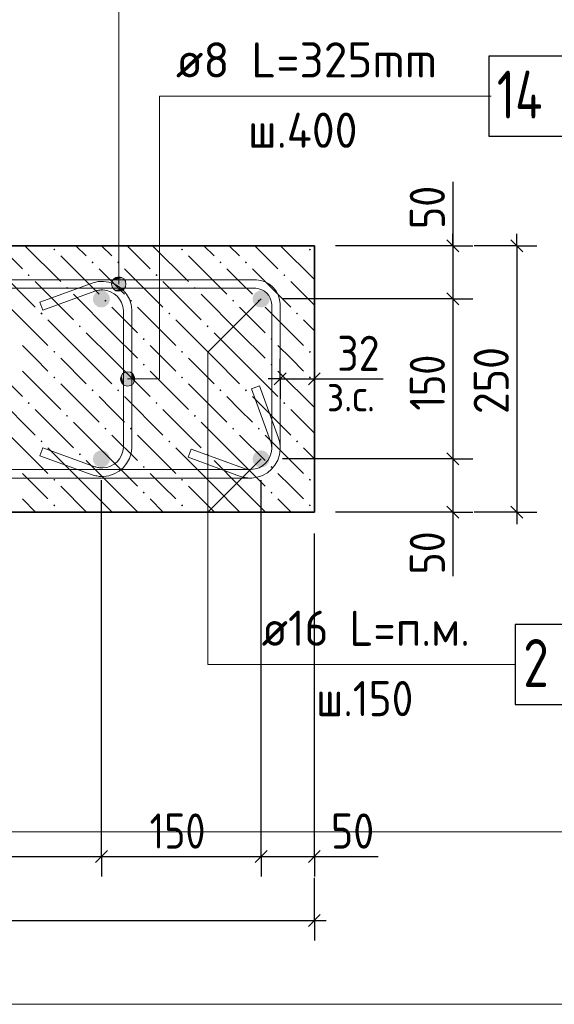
# Model space of a CAD drawing. Header units: millimetres. Extents: x 0 to 42000, y 0 to 29700.
# Tile 4 of 18: x 8460 to 11807, y 6000 to 12158. Entities that reach past the tile are written whole.
import ezdxf

# ---------------------------------------------------------------- set-up
doc = ezdxf.new("R2010")
doc.units = ezdxf.units.MM
for name, color, linetype, lineweight in [('Standard', 7, 'Continuous', 25), ('ЖБ Стена верхний уровень', 7, 'Continuous', 35), ('Позиционная метка линия выноска', 7, 'Continuous', 13), ('Стена фоновая арматура Х1', 7, 'Continuous', 35), ('Стена фоновая затяжка С-обр.', 52, 'Continuous', 25)]:
    doc.layers.add(name, color=color, linetype=linetype, lineweight=lineweight)
doc.layers.add('Размерная выноска', color=7, linetype='Continuous')
doc.layers.add('Стена Хомут', color=7, linetype='Continuous', lineweight=25, true_color=0x6e3c1e)
doc.styles.add('ISOCPEUR', font='txt')

msp = doc.modelspace()

# ---------------------------------------------------------------- hatches: boundary and pattern name
at = {"layer": 'ЖБ Стена верхний уровень', "linetype": 'Continuous', "lineweight": 18, "transparency": 33554687}
for points in [[(8670.3, 10720.3), (8676.7, 10726.8), (8683.3, 10720.3), (8676.7, 10713.8)], [(9470.3, 10720.3), (9476.7, 10726.8), (9483.3, 10720.3), (9476.7, 10713.8)], [(10270.3, 10720.3), (10276.7, 10726.8), (10283.3, 10720.3), (10276.7, 10713.8)], [(8910.2, 10640.3), (8916.8, 10646.8), (8923.3, 10640.3), (8916.8, 10633.8)], [(9070.3, 10640.3), (9076.7, 10646.8), (9083.3, 10640.3), (9076.7, 10633.8)], [(9710.2, 10640.3), (9716.8, 10646.8), (9723.3, 10640.3), (9716.8, 10633.8)], [(9870.3, 10640.3), (9876.7, 10646.8), (9883.3, 10640.3), (9876.7, 10633.8)], [(8510.2, 10560.3), (8516.8, 10566.8), (8523.3, 10560.3), (8516.8, 10553.8)], [(9310.2, 10560.3), (9316.8, 10566.8), (9323.3, 10560.3), (9316.8, 10553.8)], [(10110.2, 10560.3), (10116.8, 10566.8), (10123.3, 10560.3), (10116.8, 10553.8)], [(8750.3, 10480.3), (8756.8, 10486.8), (8763.3, 10480.3), (8756.8, 10473.8)], [(9550.3, 10480.3), (9556.8, 10486.8), (9563.3, 10480.3), (9556.8, 10473.8)], [(8990.2, 10400.3), (8996.8, 10406.8), (9003.3, 10400.3), (8996.8, 10393.8)], [(9150.3, 10400.3), (9156.8, 10406.8), (9163.3, 10400.3), (9156.8, 10393.8)], [(9790.2, 10400.3), (9796.8, 10406.8), (9803.3, 10400.3), (9796.8, 10393.8)], [(9950.3, 10400.3), (9956.8, 10406.8), (9963.3, 10400.3), (9956.8, 10393.8)], [(8590.2, 10320.3), (8596.8, 10326.8), (8603.3, 10320.3), (8596.8, 10313.8)], [(9390.2, 10320.3), (9396.8, 10326.8), (9403.3, 10320.3), (9396.8, 10313.8)], [(10190.2, 10320.3), (10196.8, 10326.8), (10203.3, 10320.3), (10196.8, 10313.8)], [(8830.3, 10240.3), (8836.8, 10246.8), (8843.3, 10240.3), (8836.8, 10233.8)], [(9630.3, 10240.3), (9636.8, 10246.8), (9643.3, 10240.3), (9636.8, 10233.8)], [(9230.3, 10160.3), (9236.8, 10166.8), (9243.3, 10160.3), (9236.8, 10153.8)], [(10030.3, 10160.3), (10036.8, 10166.8), (10043.3, 10160.3), (10036.8, 10153.8)], [(8670.3, 10080.3), (8676.7, 10086.8), (8683.3, 10080.3), (8676.7, 10073.8)], [(9470.3, 10080.3), (9476.7, 10086.8), (9483.3, 10080.3), (9476.7, 10073.8)], [(10270.3, 10080.3), (10276.7, 10086.8), (10283.3, 10080.3), (10276.7, 10073.8)], [(9230.3, 10000.3), (9236.8, 10006.8), (9243.3, 10000.3), (9236.8, 9993.8)], [(10030.3, 10000.3), (10036.8, 10006.8), (10043.3, 10000.3), (10036.8, 9993.8)], [(8670.3, 9920.3), (8676.7, 9926.8), (8683.3, 9920.3), (8676.7, 9913.8)], [(9470.3, 9920.3), (9476.7, 9926.8), (9483.3, 9920.3), (9476.7, 9913.8)], [(10270.3, 9920.3), (10276.7, 9926.8), (10283.3, 9920.3), (10276.7, 9913.8)], [(8910.2, 9840.3), (8916.8, 9846.8), (8923.3, 9840.3), (8916.8, 9833.8)], [(9070.3, 9840.3), (9076.7, 9846.8), (9083.3, 9840.3), (9076.7, 9833.8)], [(9710.2, 9840.3), (9716.8, 9846.8), (9723.3, 9840.3), (9716.8, 9833.8)], [(9870.3, 9840.3), (9876.7, 9846.8), (9883.3, 9840.3), (9876.7, 9833.8)], [(8510.2, 9760.3), (8516.8, 9766.8), (8523.3, 9760.3), (8516.8, 9753.8)], [(9310.2, 9760.3), (9316.8, 9766.8), (9323.3, 9760.3), (9316.8, 9753.8)], [(10110.2, 9760.3), (10116.8, 9766.8), (10123.3, 9760.3), (10116.8, 9753.8)], [(8750.3, 9680.3), (8756.8, 9686.8), (8763.3, 9680.3), (8756.8, 9673.8)], [(9550.3, 9680.3), (9556.8, 9686.8), (9563.3, 9680.3), (9556.8, 9673.8)], [(8990.2, 9600.3), (8996.8, 9606.8), (9003.3, 9600.3), (8996.8, 9593.8)], [(9150.3, 9600.3), (9156.8, 9606.8), (9163.3, 9600.3), (9156.8, 9593.8)], [(9790.2, 9600.3), (9796.8, 9606.8), (9803.3, 9600.3), (9796.8, 9593.8)], [(9950.3, 9600.3), (9956.8, 9606.8), (9963.3, 9600.3), (9956.8, 9593.8)], [(8590.2, 9520.3), (8596.8, 9526.8), (8603.3, 9520.3), (8596.8, 9513.8)], [(9390.2, 9520.3), (9396.8, 9526.8), (9403.3, 9520.3), (9396.8, 9513.8)], [(10190.2, 9520.3), (10196.8, 9526.8), (10203.3, 9520.3), (10196.8, 9513.8)], [(8830.3, 9440.3), (8836.8, 9446.8), (8843.3, 9440.3), (8836.8, 9433.8)], [(9630.3, 9440.3), (9636.8, 9446.8), (9643.3, 9440.3), (9636.8, 9433.8)], [(9230.3, 9360.3), (9236.8, 9366.8), (9243.3, 9360.3), (9236.8, 9353.8)], [(10030.3, 9360.3), (10036.8, 9366.8), (10043.3, 9360.3), (10036.8, 9353.8)], [(8670.3, 9280.3), (8676.7, 9286.8), (8683.3, 9280.3), (8676.7, 9273.8)], [(9470.3, 9280.3), (9476.7, 9286.8), (9483.3, 9280.3), (9476.7, 9273.8)], [(10270.3, 9280.3), (10276.7, 9286.8), (10283.3, 9280.3), (10276.7, 9273.8)], [(9230.3, 9200.3), (9236.8, 9206.8), (9243.3, 9200.3), (9236.8, 9193.8)], [(10030.3, 9200.3), (10036.8, 9206.8), (10043.3, 9200.3), (10036.8, 9193.8)], [(8670.3, 9120.3), (8676.7, 9126.8), (8683.3, 9120.3), (8676.7, 9113.8)], [(9470.3, 9120.3), (9476.7, 9126.8), (9483.3, 9120.3), (9476.7, 9113.8)], [(10270.3, 9120.3), (10276.7, 9126.8), (10283.3, 9120.3), (10276.7, 9113.8)]]:
    msp.add_hatch(color=7, dxfattribs=at).paths.add_polyline_path(points, flags=16)
at = {"layer": 'Позиционная метка линия выноска', "linetype": 'Continuous', "lineweight": 13, "transparency": 33554687}
for points in [[(9102.9, 10543.3), (9057.9, 10543.3), (9041.7, 10527.1)], [(9102.9, 10543.3), (9041.7, 10527.1), (9119.1, 10527.1)], [(9057.9, 10543.3), (9102.9, 10543.3), (9080.4, 10549.6)], [(9119.1, 10527.1), (9041.7, 10527.1), (9035.4, 10504.6)], [(9119.1, 10527.1), (9035.4, 10504.6), (9125.4, 10504.6)], [(9125.4, 10504.6), (9035.4, 10504.6), (9041.7, 10482.1)], [(9125.4, 10504.6), (9041.7, 10482.1), (9119.1, 10482.1)], [(9119.1, 10482.1), (9041.7, 10482.1), (9057.9, 10465.9)], [(9119.1, 10482.1), (9057.9, 10465.9), (9102.9, 10465.9)], [(9102.9, 10465.9), (9057.9, 10465.9), (9080.4, 10459.6)], [(9097.2, 9888.7), (9097.2, 9933.7), (9090.9, 9911.2)], [(9113.4, 9872.5), (9113.4, 9949.9), (9097.2, 9933.7)], [(9113.4, 9872.5), (9097.2, 9933.7), (9097.2, 9888.7)], [(9135.9, 9866.2), (9135.9, 9956.2), (9113.4, 9949.9)], [(9135.9, 9866.2), (9113.4, 9949.9), (9113.4, 9872.5)], [(9158.4, 9872.5), (9158.4, 9949.9), (9135.9, 9956.2)], [(9158.4, 9872.5), (9135.9, 9956.2), (9135.9, 9866.2)], [(9174.6, 9888.7), (9174.6, 9933.7), (9158.4, 9949.9)], [(9174.6, 9888.7), (9158.4, 9949.9), (9158.4, 9872.5)], [(9174.6, 9933.7), (9174.6, 9888.7), (9180.9, 9911.2)]]:
    msp.add_hatch(color=7, dxfattribs=at).paths.add_polyline_path(points)
at = {"layer": 'Стена фоновая арматура Х1', "linetype": 'Continuous', "lineweight": 18, "transparency": 33554687}
for points in [[(9024.8, 10411.2), (9020.8, 10431.6), (9009.2, 10448.9), (8991.9, 10460.5), (8971.5, 10464.6), (8951.1, 10460.5), (8933.8, 10448.9), (8922.2, 10431.6), (8918.2, 10411.2), (8922.2, 10390.8), (8933.8, 10373.5), (8951.1, 10362), (8971.5, 10357.9), (8991.9, 10362), (9009.2, 10373.5), (9020.8, 10390.8)], [(10024.8, 10411.2), (10020.8, 10431.6), (10009.2, 10448.9), (9991.9, 10460.5), (9971.5, 10464.6), (9951.1, 10460.5), (9933.8, 10448.9), (9922.2, 10431.6), (9918.2, 10411.2), (9922.2, 10390.8), (9933.8, 10373.5), (9951.1, 10362), (9971.5, 10357.9), (9991.9, 10362), (10009.2, 10373.5), (10020.8, 10390.8)], [(9024.8, 9411.2), (9020.8, 9431.6), (9009.2, 9448.9), (8991.9, 9460.5), (8971.5, 9464.6), (8951.1, 9460.5), (8933.8, 9448.9), (8922.2, 9431.6), (8918.2, 9411.2), (8922.2, 9390.8), (8933.8, 9373.5), (8951.1, 9362), (8971.5, 9357.9), (8991.9, 9362), (9009.2, 9373.5), (9020.8, 9390.8)], [(10024.8, 9411.2), (10020.8, 9431.6), (10009.2, 9448.9), (9991.9, 9460.5), (9971.5, 9464.6), (9951.1, 9460.5), (9933.8, 9448.9), (9922.2, 9431.6), (9918.2, 9411.2), (9922.2, 9390.8), (9933.8, 9373.5), (9951.1, 9362), (9971.5, 9357.9), (9991.9, 9362), (10009.2, 9373.5), (10020.8, 9390.8)]]:
    msp.add_hatch(color=7, dxfattribs=at).paths.add_polyline_path(points)

# ---------------------------------------------------------------- linework, layer by layer
at = {"layer": 'Standard', "color": 7, "linetype": 'Continuous', "lineweight": 25, "transparency": 33554687}
for p, q in [((11134.7, 10782.1), (11209.7, 10707.1)), ((11534.7, 10782.1), (11609.7, 10707.1)), ((11134.7, 10448.7), (11209.7, 10373.7)), ((10054, 9873.7), (10129, 9948.7)), ((10267.3, 9873.7), (10342.3, 9948.7)), ((11134.7, 9448.7), (11209.7, 9373.7)), ((11134.7, 9115.4), (11209.7, 9040.4)), ((11534.7, 9115.4), (11609.7, 9040.4)), ((8934, 6886.2), (9009, 6961.2)), ((9934, 6886.2), (10009, 6961.2)), ((10267.3, 6886.2), (10342.3, 6961.2)), ((10267.3, 6486.2), (10342.3, 6561.2))]:
    msp.add_line(p, q, dxfattribs=at)
at = {"layer": 'Standard', "color": 7, "linetype": 'Continuous', "lineweight": -3, "transparency": 33554687}
for p, q in [((11172.2, 10744.6), (11172.2, 10819.6)), ((11572.2, 10744.6), (11572.2, 10819.6)), ((11172.2, 10744.6), (11047.2, 10744.6)), ((11172.2, 10744.6), (11297.2, 10744.6)), ((11172.2, 10744.6), (11172.2, 10411.2)), ((11572.2, 10744.6), (11305.5, 10744.6)), ((11572.2, 10744.6), (11447.2, 10744.6)), ((11572.2, 10744.6), (11697.2, 10744.6)), ((11572.2, 10744.6), (11572.2, 9077.9)), ((11172.2, 10411.2), (11047.2, 10411.2)), ((11172.2, 10411.2), (11297.2, 10411.2)), ((11172.2, 10411.2), (11172.2, 9411.2)), ((10091.5, 9911.2), (10091.5, 10036.2)), ((10304.8, 9911.2), (10304.8, 10036.2)), ((10091.5, 9911.2), (10016.5, 9911.2)), ((10091.5, 9911.2), (10091.5, 9786.2)), ((10091.5, 9911.2), (10304.8, 9911.2)), ((10304.8, 9911.2), (10304.8, 9786.2)), ((10304.8, 9911.2), (10379.8, 9911.2)), ((11172.2, 9411.2), (11047.2, 9411.2)), ((11172.2, 9411.2), (11297.2, 9411.2)), ((11172.2, 9411.2), (11172.2, 9077.9)), ((11172.2, 9077.9), (11047.2, 9077.9)), ((11172.2, 9077.9), (11297.2, 9077.9)), ((11172.2, 9077.9), (11172.2, 9002.9)), ((11572.2, 9077.9), (11305.5, 9077.9)), ((11572.2, 9077.9), (11447.2, 9077.9)), ((11572.2, 9077.9), (11697.2, 9077.9)), ((11572.2, 9077.9), (11572.2, 9002.9)), ((8971.5, 6923.7), (8971.5, 7048.7)), ((9971.5, 6923.7), (9971.5, 7048.7)), ((10304.8, 6923.7), (10304.8, 7048.7)), ((6971.5, 6923.7), (8971.5, 6923.7)), ((8971.5, 6923.7), (8971.5, 6798.7)), ((8971.5, 6923.7), (9971.5, 6923.7)), ((9971.5, 6923.7), (9971.5, 6798.7)), ((9971.5, 6923.7), (10304.8, 6923.7)), ((10304.8, 6923.7), (10304.8, 6798.7)), ((10304.8, 6923.7), (10379.8, 6923.7)), ((10304.8, 6523.7), (10304.8, 6790.4)), ((10304.8, 6523.7), (10304.8, 6648.7)), ((5638.2, 6523.7), (10304.8, 6523.7)), ((10304.8, 6523.7), (10304.8, 6398.7)), ((10304.8, 6523.7), (10379.8, 6523.7))]:
    msp.add_line(p, q, dxfattribs=at)
at = {"layer": 'Standard', "color": 7, "linetype": 'Continuous', "lineweight": 13, "transparency": 33554687}
msp.add_lwpolyline([(28398, 29200), (2000, 29200), (2000, 6000), (28398, 6000), (28398, 29200)], dxfattribs=at)
at = {"layer": 'Standard', "color": 254, "linetype": 'Continuous', "lineweight": 13, "true_color": 0xc4c4ff, "transparency": 33554687}
msp.add_lwpolyline([(3097.5, 7077.9), (13417.5, 7077.9), (13417.5, 12744.6), (3097.5, 12744.6), (3097.5, 7077.9)], dxfattribs=at)
at = {"layer": 'Standard', "color": 7, "linetype": 'Continuous', "lineweight": -3, "transparency": 33554687}
for points in [[(11172.2, 10744.6), (11155.2, 10744.6), (11155.2, 10744.6), (11155.2, 10744.6), (11155.2, 10744.6), (10438.2, 10744.6)], [(11172.2, 10411.2), (11155.2, 10411.2), (11155.2, 10411.2), (11155.2, 10411.2), (11155.2, 10411.2), (10104.8, 10411.2)], [(11172.2, 9411.2), (11155.2, 9411.2), (11155.2, 9411.2), (10104.8, 9411.2)], [(8971.5, 6923.7), (8971.5, 6940.7), (8971.5, 6940.7), (8971.5, 6940.7), (8971.5, 6940.7), (8971.5, 9277.9)], [(9971.5, 6923.7), (9971.5, 6940.7), (9971.5, 6940.7), (9971.5, 9277.9)], [(11172.2, 9077.9), (11155.2, 9077.9), (11155.2, 9077.9), (10438.2, 9077.9)], [(10304.8, 6923.7), (10304.8, 6940.7), (10304.8, 6940.7), (10304.8, 8944.6)]]:
    msp.add_lwpolyline(points, dxfattribs=at)
at = {"layer": 'ЖБ Стена верхний уровень', "color": 7, "linetype": 'Continuous', "lineweight": 35, "transparency": 33554687}
for p, q in [((10304.8, 10744.6), (7304.8, 10744.6)), ((10304.8, 9077.9), (10304.8, 10744.6)), ((7304.8, 9077.9), (10304.8, 9077.9))]:
    msp.add_line(p, q, dxfattribs=at)
at = {"layer": 'ЖБ Стена верхний уровень', "color": 9, "linetype": 'Continuous', "lineweight": 18, "true_color": 0xc7c7c7, "transparency": 33554687}
for p, q in [((8332.5, 10744.6), (8476.7, 10600.3)), ((8492.5, 10744.6), (8716.8, 10520.3)), ((8812.5, 10744.6), (8876.7, 10680.3)), ((8972.5, 10744.6), (9036.8, 10680.3)), ((9132.5, 10744.6), (9276.7, 10600.3)), ((9292.5, 10744.6), (9516.8, 10520.3)), ((9612.5, 10744.6), (9676.7, 10680.3)), ((9772.5, 10744.6), (9836.8, 10680.3)), ((9932.5, 10744.6), (10076.7, 10600.3)), ((10092.5, 10744.6), (10304.8, 10532.2)), ((8716.8, 10680.3), (8956.8, 10440.3)), ((9516.8, 10680.3), (9756.8, 10440.3)), ((8316.8, 10600.3), (8556.8, 10360.3)), ((9036.8, 10520.3), (8956.8, 10600.3)), ((9116.8, 10600.3), (9356.8, 10360.3)), ((9836.8, 10520.3), (9756.8, 10600.3)), ((9916.8, 10600.3), (10156.8, 10360.3)), ((8556.8, 10520.3), (8796.8, 10280.3)), ((9116.8, 10440.3), (9036.8, 10520.3)), ((9356.8, 10520.3), (9596.8, 10280.3)), ((9916.8, 10440.3), (9836.8, 10520.3)), ((10156.8, 10520.3), (10304.8, 10372.2)), ((9036.8, 10200.3), (8796.8, 10440.3)), ((9836.8, 10200.3), (9596.8, 10440.3)), ((8396.8, 10360.3), (8636.8, 10120.3)), ((9036.8, 10360.3), (9196.8, 10200.3)), ((9196.8, 10360.3), (9436.8, 10120.3)), ((9836.8, 10360.3), (9996.8, 10200.3)), ((9996.8, 10360.3), (10236.8, 10120.3)), ((8876.7, 10040.3), (8636.8, 10280.3)), ((9676.7, 10040.3), (9436.8, 10280.3)), ((10304.8, 10212.2), (10236.8, 10280.3)), ((8876.7, 10200.3), (9036.8, 10040.3)), ((9036.8, 10200.3), (9196.8, 10040.3)), ((9676.7, 10200.3), (9836.8, 10040.3)), ((9836.8, 10200.3), (9996.8, 10040.3)), ((8556.8, 10040.3), (8476.7, 10120.3)), ((9356.8, 10040.3), (9276.7, 10120.3)), ((10156.8, 10040.3), (10076.7, 10120.3)), ((8236.8, 10040.3), (8476.7, 9800.3)), ((8636.8, 9960.3), (8556.8, 10040.3)), ((8716.8, 10040.3), (8876.7, 9880.3)), ((8876.7, 10040.3), (9036.8, 9880.3)), ((9036.8, 10040.3), (9276.7, 9800.3)), ((9436.8, 9960.3), (9356.8, 10040.3)), ((9516.8, 10040.3), (9676.7, 9880.3)), ((9676.7, 10040.3), (9836.8, 9880.3)), ((9836.8, 10040.3), (10076.7, 9800.3)), ((10236.8, 9960.3), (10156.8, 10040.3)), ((8476.7, 9960.3), (8716.8, 9720.3)), ((9276.7, 9960.3), (9516.8, 9720.3)), ((10076.7, 9960.3), (10304.8, 9732.2)), ((8716.8, 9880.3), (8956.8, 9640.3)), ((9516.8, 9880.3), (9756.8, 9640.3)), ((8316.8, 9800.3), (8556.8, 9560.3)), ((9036.8, 9720.3), (8956.8, 9800.3)), ((9116.8, 9800.3), (9356.8, 9560.3)), ((9836.8, 9720.3), (9756.8, 9800.3)), ((9916.8, 9800.3), (10156.8, 9560.3)), ((8556.8, 9720.3), (8796.8, 9480.3)), ((9116.8, 9640.3), (9036.8, 9720.3)), ((9356.8, 9720.3), (9596.8, 9480.3)), ((9916.8, 9640.3), (9836.8, 9720.3)), ((10156.8, 9720.3), (10304.8, 9572.2)), ((9036.8, 9400.3), (8796.8, 9640.3)), ((9836.8, 9400.3), (9596.8, 9640.3)), ((8396.8, 9560.3), (8636.8, 9320.3)), ((9036.8, 9560.3), (9196.8, 9400.3)), ((9196.8, 9560.3), (9436.8, 9320.3)), ((9836.8, 9560.3), (9996.8, 9400.3)), ((9996.8, 9560.3), (10236.8, 9320.3)), ((8876.7, 9240.3), (8636.8, 9480.3)), ((9676.7, 9240.3), (9436.8, 9480.3)), ((10304.8, 9412.2), (10236.8, 9480.3)), ((8876.7, 9400.3), (9036.8, 9240.3)), ((9036.8, 9400.3), (9196.8, 9240.3)), ((9676.7, 9400.3), (9836.8, 9240.3)), ((9836.8, 9400.3), (9996.8, 9240.3)), ((8556.8, 9240.3), (8476.7, 9320.3)), ((9356.8, 9240.3), (9276.7, 9320.3)), ((10156.8, 9240.3), (10076.7, 9320.3)), ((8636.8, 9160.3), (8556.8, 9240.3)), ((8716.8, 9240.3), (8876.7, 9080.3)), ((8876.7, 9240.3), (9036.8, 9080.3)), ((9036.8, 9240.3), (9199.2, 9077.9)), ((9436.8, 9160.3), (9356.8, 9240.3)), ((9516.8, 9240.3), (9676.7, 9080.3)), ((9676.7, 9240.3), (9836.8, 9080.3)), ((9836.8, 9240.3), (9999.2, 9077.9)), ((10236.8, 9160.3), (10156.8, 9240.3)), ((8476.7, 9160.3), (8559.2, 9077.9)), ((9276.7, 9160.3), (9359.2, 9077.9)), ((10076.7, 9160.3), (10159.2, 9077.9)), ((8716.8, 9080.3), (8719.2, 9077.9)), ((9516.8, 9080.3), (9519.2, 9077.9))]:
    msp.add_line(p, q, dxfattribs=at)
at = {"layer": 'Позиционная метка линия выноска', "color": 7, "linetype": 'Continuous', "lineweight": 13, "transparency": 33554687}
for p, q in [((9080.4, 10549.6), (9080.4, 10549.6)), ((9035.4, 10504.6), (9035.4, 10504.6)), ((9125.4, 10504.6), (9125.4, 10504.6)), ((9080.4, 10459.6), (9080.4, 10459.6)), ((9135.9, 9956.2), (9135.9, 9956.2)), ((9090.9, 9911.2), (9090.9, 9911.2)), ((9135.9, 9866.2), (9135.9, 9866.2)), ((9180.9, 9911.2), (9180.9, 9911.2)), ((9971.5, 9411.2), (9638.2, 9077.9))]:
    msp.add_line(p, q, dxfattribs=at)
for points in [[(11412.5, 12637.9), (9080.4, 12637.9), (9080.4, 10504.6)], [(11412.5, 11679.2), (9335.9, 11679.2), (9335.9, 9911.2), (9135.9, 9911.2)], [(11562.5, 8124.6), (9638.2, 8124.6), (9638.2, 10077.9), (9971.5, 10411.2)]]:
    msp.add_lwpolyline(points, dxfattribs=at)
for centre in [(9080.4, 10504.6), (9135.9, 9911.2)]:
    msp.add_circle(centre, 45, dxfattribs=at)
at = {"layer": 'Размерная выноска', "color": 7, "linetype": 'Continuous', "lineweight": -3, "transparency": 33554687}
for p, q in [((11172.2, 11144.6), (11172.2, 10744.6)), ((10304.8, 9911.2), (10735.1, 9911.2)), ((11172.2, 9077.9), (11172.2, 8677.9)), ((10304.8, 6923.7), (10704.8, 6923.7))]:
    msp.add_line(p, q, dxfattribs=at)
at = {"layer": 'Стена фоновая арматура Х1', "color": 7, "linetype": 'Continuous', "lineweight": 25, "transparency": 33554687}
msp.add_lwpolyline([(11562.5, 7874.6), (11872.5, 7874.6), (11872.5, 8374.6), (11562.5, 8374.6), (11562.5, 7874.6)], dxfattribs=at)
at = {"layer": 'Стена фоновая затяжка С-обр.', "color": 7, "linetype": 'Continuous', "lineweight": 25, "transparency": 33554687}
msp.add_lwpolyline([(11397.5, 11429.2), (11887.5, 11429.2), (11887.5, 11929.2), (11397.5, 11929.2), (11397.5, 11429.2)], dxfattribs=at)
at = {"layer": 'Стена фоновая затяжка С-обр.', "color": 98, "linetype": 'Continuous', "lineweight": 13, "true_color": 0x005000, "transparency": 33554687}
msp.add_lwpolyline([(8586.3, 10391.4), (8913.9, 10510.6), (8921, 10513), (8928.4, 10515.1), (8935.9, 10516.9), (8943.5, 10518.4), (8951.1, 10519.6), (8958.7, 10520.4), (8966.4, 10521), (8973.9, 10521.2), (8984.7, 10521.2), (9017.2, 10516.7), (9051.1, 10505.5), (9082.3, 10488.1), (9108, 10466.6), (9129.4, 10441), (9146.9, 10409.8), (9158, 10375.9), (9162.5, 10343.4), (9162.5, 9479.1), (9158, 9446.5), (9146.9, 9412.7), (9129.4, 9381.5), (9108, 9355.8), (9082.3, 9334.4), (9051.1, 9316.9), (9017.2, 9305.8), (8984.7, 9301.2), (8973.9, 9301.2), (8966.4, 9301.5), (8958.7, 9302), (8951.1, 9302.9), (8943.5, 9304.1), (8935.9, 9305.5), (8928.4, 9307.3), (8921, 9309.4), (8913.9, 9311.8), (8586.3, 9431), (8604.5, 9481.2), (8931.3, 9362.2), (8936.7, 9360.4), (8942, 9358.9), (8947.3, 9357.7), (8952.7, 9356.6), (8958.1, 9355.7), (8963.6, 9355.1), (8969.1, 9354.7), (8974.7, 9354.6), (8981, 9354.6), (9005.1, 9357.9), (9029.5, 9366), (9051.9, 9378.5), (9070.1, 9393.7), (9085.3, 9411.9), (9097.8, 9434.2), (9105.9, 9458.7), (9109.2, 9482.8), (9109.2, 10339.7), (9105.9, 10363.8), (9097.8, 10388.2), (9085.3, 10410.6), (9070.1, 10428.8), (9051.9, 10444), (9029.5, 10456.5), (9005.1, 10464.5), (8981, 10467.9), (8974.7, 10467.9), (8969.1, 10467.7), (8963.6, 10467.3), (8958.1, 10466.7), (8952.7, 10465.9), (8947.3, 10464.8), (8942, 10463.5), (8936.7, 10462), (8931.3, 10460.2), (8604.5, 10341.3), (8586.3, 10391.4)], dxfattribs=at)
at = {"layer": 'Стена Хомут', "color": 36, "linetype": 'Continuous', "lineweight": 13, "true_color": 0x6e3c1e, "transparency": 33554687}
for points in [[(6001.3, 10531.2), (9941.7, 10531.2), (9969, 10527.4), (9997.6, 10518), (10023.8, 10503.3), (10045.5, 10485.2), (10063.6, 10463.6), (10078.3, 10437.3), (10087.7, 10408.8), (10091.5, 10381.4), (10091.5, 9469.1), (10087, 9436.5), (10075.8, 9402.7), (10058.3, 9371.5), (10036.9, 9345.8), (10011.2, 9324.4), (9980.1, 9306.9), (9946.2, 9295.8), (9913.7, 9291.2), (9902.9, 9291.2), (9895.3, 9291.5), (9887.7, 9292), (9880, 9292.9), (9872.4, 9294.1), (9864.9, 9295.5), (9857.4, 9297.3), (9850, 9299.5), (9842.8, 9301.8), (9515.2, 9421.1), (9533.5, 9471.2)], [(9533.5, 9471.2), (9860.3, 9352.2), (9865.6, 9350.5), (9870.9, 9348.9), (9876.3, 9347.7), (9881.7, 9346.6), (9887.1, 9345.8), (9892.6, 9345.1), (9898.1, 9344.7), (9903.7, 9344.6), (9910, 9344.6), (9934.1, 9347.9), (9958.5, 9356), (9980.8, 9368.5), (9999, 9383.7), (10014.2, 9401.9), (10026.8, 9424.2), (10034.8, 9448.7), (10038.2, 9472.8), (10038.2, 10377.7), (10035.5, 10396.7), (10029.2, 10415.7), (10019.5, 10433.2), (10007.6, 10447.4), (9993.5, 10459.2), (9976, 10469), (9956.9, 10475.3), (9938, 10477.9), (6005, 10477.9)], [(6005, 9344.6), (9910, 9344.6), (9934.1, 9347.9), (9958.5, 9356), (9980.8, 9368.5), (9999, 9383.7), (10014.2, 9401.9), (10026.8, 9424.2), (10034.8, 9448.7), (10038.2, 9472.8), (10038.2, 9479), (10038, 9484.7), (10037.6, 9490.2), (10037, 9495.6), (10036.1, 9501), (10035.1, 9506.4), (10033.8, 9511.8), (10032.3, 9517.1), (10030.5, 9522.4), (9911.6, 9849.2), (9961.7, 9867.5), (10080.9, 9539.9), (10083.3, 9532.7), (10085.4, 9525.3), (10087.2, 9517.8), (10088.7, 9510.3), (10089.8, 9502.7), (10090.7, 9495.1), (10091.3, 9487.4), (10091.5, 9479.9), (10091.5, 9469.1), (10087, 9436.5), (10075.8, 9402.7), (10058.3, 9371.5), (10036.9, 9345.8), (10011.2, 9324.4), (9980.1, 9306.9), (9946.2, 9295.8), (9913.7, 9291.2), (6001.3, 9291.2)]]:
    msp.add_lwpolyline(points, dxfattribs=at)

# ---------------------------------------------------------------- texts
at = {"layer": 'Standard', "color": 7, "linetype": 'Continuous', "lineweight": 25, "transparency": 33554687, "char_height": 220, "attachment_point": 7, "rotation": 90, "style": 'ISOCPEUR'}
for s, insert, width in [('\\W0.87;50', (11122.2, 10848.7), 403.932), ('\\W0.83;150', (11122.2, 9713.2), 508.571), ('\\W0.91;250', (11522.2, 9691.2), 561.988), ('\\W0.87;50', (11122.2, 8687.7), 403.924)]:
    msp.add_mtext(s, dxfattribs=dict(at, insert=insert, width=width))
at = {"layer": 'Standard', "color": 7, "linetype": 'Continuous', "lineweight": 25, "transparency": 33554687, "char_height": 220, "attachment_point": 7, "style": 'ISOCPEUR'}
for s, insert, width in [('\\W0.87;32', (10448, 9961.2), 403.932), ('\\W0.83;150', (9273.5, 6973.7), 508.571), ('\\W0.87;50', (10409, 6973.7), 403.932)]:
    msp.add_mtext(s, dxfattribs=dict(at, insert=insert, width=width))
at = {"layer": 'Standard', "color": 7, "linetype": 'Continuous', "lineweight": 18, "transparency": 33554687, "insert": (10383.2, 9708.1), "char_height": 200, "width": 459.942, "attachment_point": 7, "style": 'ISOCPEUR'}
msp.add_mtext('\\W0.90;з.с.', dxfattribs=at)
at = {"layer": 'Стена фоновая арматура Х1', "color": 7, "linetype": 'Continuous', "lineweight": 13, "transparency": 33554687, "attachment_point": 7, "style": 'ISOCPEUR'}
for s, insert, char_height, width in [('\\W0.94;ø16 L=п.м. ', (9974.8, 8241.9), 220, 1599.147), ('\\W0.78;2', (11612.5, 7984.6), 300, 326.407), ('\\W0.90;ш.150 ', (10315.8, 7801.9), 220, 912.907)]:
    msp.add_mtext(s, dxfattribs=dict(at, insert=insert, char_height=char_height, width=width))
at = {"layer": 'Стена фоновая затяжка С-обр.', "color": 7, "linetype": 'Continuous', "lineweight": 13, "transparency": 33554687, "attachment_point": 7, "style": 'ISOCPEUR'}
for s, insert, char_height, width in [('\\W0.98;ø8 L=325mm ', (9438.2, 11796.5), 220, 1888.528), ('\\W0.76;14', (11447.5, 11539.2), 300, 504.551), ('\\W0.95;ш.400 ', (9889.2, 11356.5), 220, 984.303)]:
    msp.add_mtext(s, dxfattribs=dict(at, insert=insert, char_height=char_height, width=width))

doc.saveas('drawing.dxf')
